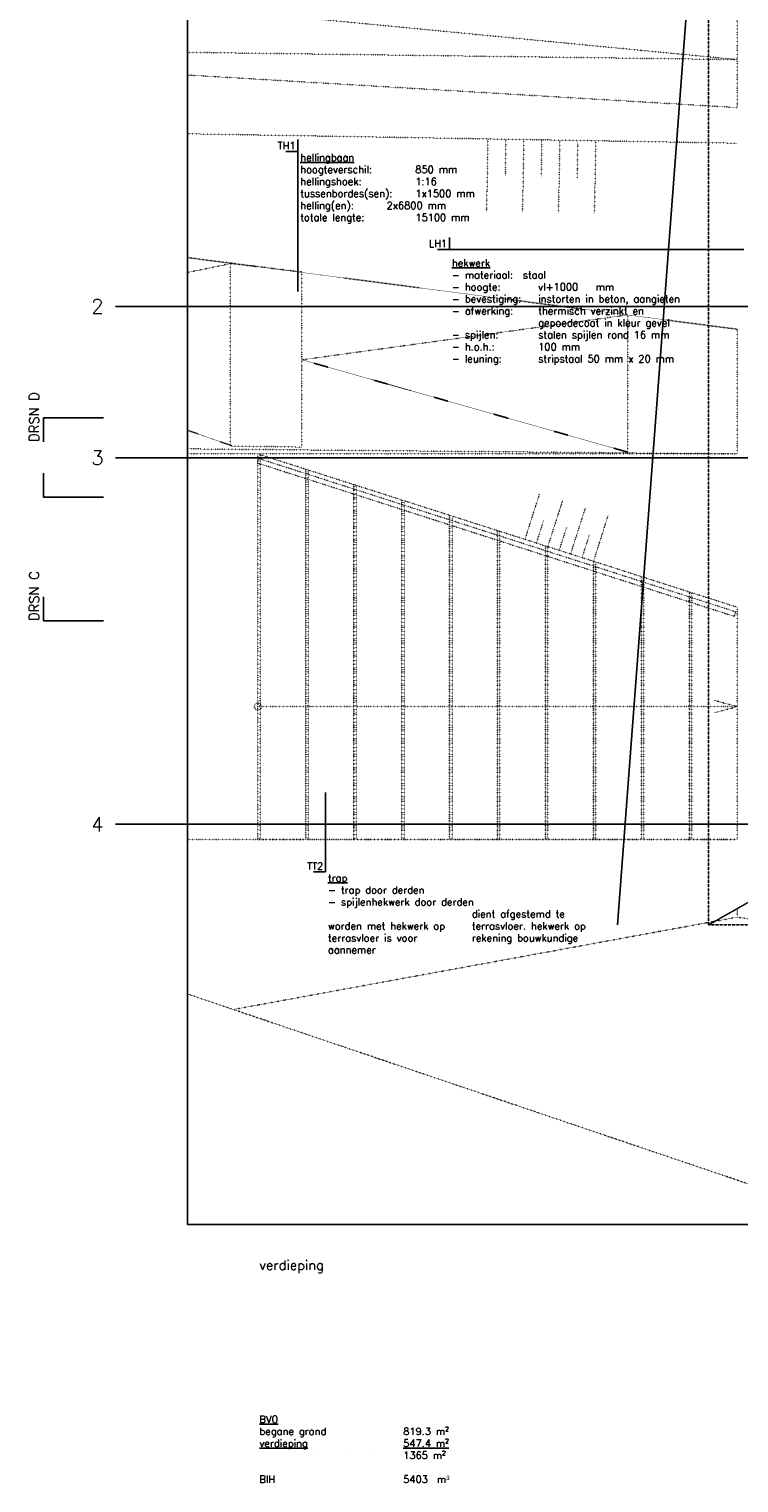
# Model space of a CAD drawing. Header units: millimetres. Extents: x -41560 to 117593, y -41642 to 17656.
# Tile 17 of 30: x 41624 to 56430, y -32250 to -1909. Entities that reach past the tile are written whole.
import ezdxf
from ezdxf.enums import TextEntityAlignment as Align

# ---------------------------------------------------------------- set-up
doc = ezdxf.new("R2010")
doc.units = ezdxf.units.MM
doc.header["$LTSCALE"] = 0.5
for name, pattern in [('ACAD_ISO07W100', [3, 0, -3]), ('CENTER2', [28.575, 19.05, -3.175, 3.175, -3.175]), ('HIDDEN2', [4.7625, 3.175, -1.5875])]:
    doc.linetypes.add(name, pattern=pattern)
doc.layers.add('hulplijn', color=140, linetype='Continuous', plot=False)
for name, color, linetype in [('inrichting terrein', 7, 'ACAD_ISO07W100'), ('pen 0.05mm', 7, 'Continuous'), ('pen 0.10mm', 6, 'Continuous'), ('pen 0.70mm', 5, 'Continuous'), ('stramien', 9, 'CENTER2'), ('tekst 1.5mm', 210, 'Continuous'), ('tekst 2.0mm', 211, 'Continuous'), ('tekst 3.0mm', 200, 'Continuous'), ('tekstblocks', 6, 'Continuous')]:
    doc.layers.add(name, color=color, linetype=linetype)
doc.styles.add('1.5mm tekst', font='romans.shx', dxfattribs={"height": 1.5})
doc.styles.add('2.0mm tekst', font='romans.shx', dxfattribs={"height": 2})
doc.styles.add('3.0mm tekst', font='romans.shx', dxfattribs={"height": 3})

# ---------------------------------------------------------------- blocks, each defined once
blk = doc.blocks.new('trap entree')
at = {"layer": 'inrichting terrein', "ltscale": 0.5}
for p, q in [((-9950, 0), (-9950, 8045)), ((-8950, 0), (-8950, 7709)), ((-7950, 0), (-7950, 7389)), ((-6950, 0), (-6950, 7069)), ((-5950, 0), (-5950, 6749)), ((-4950, 0), (-4950, 6429)), ((-3950, 0), (-3950, 6109)), ((-2950, 0), (-2950, 5789)), ((-1950, 0), (-1950, 5469)), ((-950, 0), (-950, 5149)), ((0, 2772), (-10000, 2772))]:
    blk.add_line(p, q, dxfattribs=at)
for points in [[(-10000, 0), (-9000, 0), (-9000, 7725), (-10000, 8045)], [(-9000, 0), (-8000, 0), (-8000, 7405), (-9000, 7725)], [(-8000, 0), (-7000, 0), (-7000, 7085), (-8000, 7405)], [(-7000, 0), (-6000, 0), (-6000, 6765), (-7000, 7085)], [(-6000, 0), (-5000, 0), (-5000, 6445), (-6000, 6765)], [(-5000, 0), (-4000, 0), (-4000, 6125), (-5000, 6445)], [(-4000, 0), (-3000, 0), (-3000, 5805), (-4000, 6125)], [(-3000, 0), (-2000, 0), (-2000, 5485), (-3000, 5805)], [(-2000, 0), (-1000, 0), (-1000, 5165), (-2000, 5485)], [(-1000, 0), (0, 0), (0, 4845), (-1000, 5165)]]:
    blk.add_lwpolyline(points, close=True, dxfattribs=at)
blk.add_lwpolyline([(-483, 2902), (0, 2772), (-483, 2643)], dxfattribs=at)
blk.add_circle((-10000, 2772), 75, dxfattribs=at)
blk = doc.blocks.new('1302-stramien-01')
at = {"layer": 'stramien'}
for p, q in [((-13469, -7650), (52270, -7650)), ((-13469, -10810), (52270, -10810)), ((-13469, -18460), (52270, -18460))]:
    blk.add_line(p, q, dxfattribs=at)
at = {"layer": 'tekst 3.0mm', "char_height": 300, "width": 920.58, "attachment_point": 6, "style": '3.0mm tekst'}
for s, insert in [('2', (-13719, -7650)), ('3', (-13719, -10810)), ('4', (-13719, -18460))]:
    blk.add_mtext(s, dxfattribs=dict(at, insert=insert))
blk = doc.blocks.new('doorsnedeaanduiding')
at = {"layer": 'hulplijn'}
for p, q in [((-13969, -11129), (-13969, -11629)), ((-13969, -11629), (-12719, -11629))]:
    blk.add_line(p, q, dxfattribs=at)
at = {"layer": 'pen 0.05mm'}
for p, q in [((-13969, -9976), (-12719, -9976)), ((-13969, -14213), (-12719, -14213))]:
    blk.add_line(p, q, dxfattribs=at)
at = {"layer": 'pen 0.70mm'}
for p, q in [((-13969, -10476), (-13969, -9976)), ((-13969, -13713), (-13969, -14213))]:
    blk.add_line(p, q, dxfattribs=at)
at = {"layer": 'hulplijn', "style": '3.0mm tekst'}
for p in [(29858, 14116), (-14319, -11379), (54620, -11379), (29858, -28179)]:
    blk.add_attdef('A', text='', height=300, dxfattribs=at).set_placement(p, align=Align.MIDDLE_CENTER)
at = {"layer": 'tekst 2.0mm', "char_height": 200, "width": 7941.85, "attachment_point": 1, "rotation": 90, "style": '2.0mm tekst'}
for s, insert in [('DRSN D', (-14269, -10476)), ('DRSN C', (-14269, -14213))]:
    blk.add_mtext(s, dxfattribs=dict(at, insert=insert))
blk = doc.blocks.new('TT02')
at = {"layer": 'hulplijn'}
for points in [[(0, 0), (0, 2.5)], [(0, 0), (-2.5, 0)]]:
    blk.add_lwpolyline(points, dxfattribs=at)
at = {"layer": 'hulplijn', "insert": (-0.5, 0.5), "char_height": 1.5, "attachment_point": 9, "style": '1.5mm tekst'}
blk.add_mtext_dynamic_manual_height_columns('TT2', width=6266.3931, gutter_width=500, heights=[0], dxfattribs=at)
at = {"layer": 'tekst 1.5mm', "insert": (0.5, -0.5), "char_height": 1.5, "width": 59.9125, "attachment_point": 1, "style": '1.5mm tekst'}
blk.add_mtext('\\pt30;{\\Ltrap\\P\\ptz;}- trap door derden\\P- spijlenhekwerk door derden^J^Idient afgestemd te worden met hekwerk op ^Iterrasvloer. hekwerk op terrasvloer is voor ^Irekening bouwkundige aannemer ', dxfattribs=at)
blk = doc.blocks.new('TH01')
at = {"layer": 'hulplijn'}
for points in [[(0, 0), (0, 2.5)], [(0, 0), (-2.5, 0)]]:
    blk.add_lwpolyline(points, dxfattribs=at)
at = {"layer": 'hulplijn', "insert": (-0.5, 0.5), "char_height": 1.5, "attachment_point": 9, "style": '1.5mm tekst'}
blk.add_mtext_dynamic_manual_height_columns('TH1', width=6266.3931, gutter_width=500, heights=[0], dxfattribs=at)
at = {"layer": 'tekst 1.5mm', "insert": (0.5, -0.5), "char_height": 1.5, "width": 59.9125, "attachment_point": 1, "style": '1.5mm tekst'}
blk.add_mtext('{\\Lhellingbaan\\P}hoogteverschil: ^I^I850 mm\\Phellingshoek:^I^I1:16\\Ptussenbordes(sen):^I1x1500 mm\\Phelling(en):^I^I2x6800 mm\\Ptotale lengte:^I^I15100 mm^I', dxfattribs=at)
blk = doc.blocks.new('LH01')
at = {"layer": 'hulplijn'}
for points in [[(0, 0), (0, 2.5)], [(0, 0), (-2.5, 0)]]:
    blk.add_lwpolyline(points, dxfattribs=at)
at = {"layer": 'hulplijn', "insert": (-0.5, 0.5), "char_height": 1.5, "attachment_point": 9, "style": '1.5mm tekst'}
blk.add_mtext_dynamic_manual_height_columns('LH1', width=6266.3931, gutter_width=500, heights=[0], dxfattribs=at)
at = {"layer": 'tekst 1.5mm', "insert": (0.5, -2.06), "char_height": 1.5, "width": 67.9697, "attachment_point": 1, "style": '1.5mm tekst'}
blk.add_mtext('\\pt30;{\\Lhekwerk\\P}- materiaal:  staal\\P\\ptz;- hoogte:^I^Ivl+1000^Imm\\P- bevestiging:^Iinstorten in beton, aangieten\\P- afwerking:^Ithermisch verzinkt en ^J^I^I^Igepoedecoat in kleur gevel\\P- spijlen:^I^Istalen spijlen rond 16 mm \\P- h.o.h.:^I^I100 mm \\P- leuning:^I^Istripstaal 50 mm x 20 mm', dxfattribs=at)

msp = doc.modelspace()

# ---------------------------------------------------------------- linework, layer by layer
at = {"layer": 'hulplijn'}
msp.add_lwpolyline([(44927.4, 6474.3), (107166.3, 6474.3), (107166.3, -26855.7), (44927.4, -26855.7)], close=True, dxfattribs=at)
msp.add_lwpolyline([(55796.3, 4554.3), (53896.3, -20605.7)], dxfattribs=at)
at = {"layer": 'inrichting terrein', "ltscale": 0.5}
for p, q in [((51196.6, -4217.3), (51167.4, -5717)), ((51571.5, -4224.6), (51556.9, -4974.4)), ((51946.4, -4231.9), (51917.2, -5731.6)), ((52321.4, -4239.2), (52306.8, -4989.1)), ((52696.3, -4246.5), (52667.1, -5746.2)), ((53071.2, -4253.8), (53056.6, -5003.7)), ((53446.2, -4261.1), (53416.9, -5760.8)), ((46396.3, -10775.7), (44927.4, -10775.7)), ((51967.7, -12558.5), (52272.5, -11606.1)), ((52443.9, -12710.9), (52748.7, -11758.5)), ((52920.1, -12863.3), (53224.9, -11910.9)), ((53396.3, -13015.7), (53701.1, -12063.3)), ((52205.8, -12634.7), (52358.2, -12158.5)), ((52682, -12787.1), (52834.4, -12310.9)), ((53158.2, -12939.5), (53310.6, -12463.3)), ((56396.3, -18820.7), (44927.4, -18820.7))]:
    msp.add_line(p, q, dxfattribs=at)
for points in [[(56396.3, -1545.7), (56396.3, -3547.4), (44927.4, -2868.5), (44927.4, -865)], [(45816.3, -6793.9), (47316.3, -6977.7), (47316.3, -10633.3), (45816.3, -10609.8)], [(56365.7, -14070.9), (56335.1, -14166.1), (46385.1, -10966.1), (46415.7, -10870.9)]]:
    msp.add_lwpolyline(points, close=True, dxfattribs=at)
for points in [[(56396.3, -2546.6), (44927.4, -1440.2)], [(56396.3, -2546.6), (44927.4, -2395.4)], [(56396.3, -4290.9), (44927.4, -4094.6)], [(44927.4, -10670.3), (56396.3, -10775.7), (56396.3, -8173.8), (44927.4, -6678)], [(45863.4, -6797.1), (44927.4, -6989.6)], [(54116.3, -7873.5), (47316.3, -8811.5), (54116.3, -10739.9)], [(54116.3, -10739.9), (54116.3, -7864.6)], [(44927.4, -10281.1), (45863.4, -10609.8)], [(56396.3, -10775.7), (46396.3, -10775.7)], [(56396.3, -20255.7), (56396.3, -20443.5), (94850.5, -26135.8), (103485.5, -19793.4), (99396.3, -16014.9)], [(45884, -22370.1), (56396.3, -20443.5)], [(44927.4, -22046.2), (59128.3, -26855.7)]]:
    msp.add_lwpolyline(points, dxfattribs=at)
at = {"layer": 'pen 0.10mm', "linetype": 'HIDDEN2'}
msp.add_line((99996.3, 4554.3), (55796.3, -20605.7), dxfattribs=at)
msp.add_lwpolyline([(55796.3, 4554.3), (99996.3, 4554.3), (99996.3, -20605.7), (55796.3, -20605.7)], close=True, dxfattribs=at)
at = {"layer": 'tekst 1.5mm'}
msp.add_lwpolyline([(50393.1, -6508.5), (56531, -6508.5)], dxfattribs=at)
at = {"layer": 'tekstblocks'}
for points in [[(47230.4, -4464.8), (47230.4, -7384.4)], [(47808.6, -19499.9), (47808.6, -17843)]]:
    msp.add_lwpolyline(points, dxfattribs=at)

# ---------------------------------------------------------------- block references
for name, p in [('doorsnedeaanduiding', (55896.3, -45.7)), ('1302-stramien-01', (56896.3, -45.7)), ('trap entree', (56396.3, -18820.7))]:
    msp.add_blockref(name, p)
at = {"xscale": 100, "yscale": 100, "zscale": 100}
msp.add_blockref('LH01', (50393.1, -6508.5), dxfattribs=at)
at = {"layer": 'tekstblocks', "xscale": 100, "yscale": 100, "zscale": 100}
for name, p in [('TH01', (47230.4, -4464.8)), ('TT02', (47808.6, -19499.9))]:
    msp.add_blockref(name, p, dxfattribs=at)

# ---------------------------------------------------------------- texts
at = {"layer": 'tekst 1.5mm', "insert": (46428.5, -30846.9), "char_height": 150, "width": 5950.078, "attachment_point": 1, "style": '1.5mm tekst'}
msp.add_mtext('{\\LBVO}\\Pbegane grond^I^I^I819.3 m²^I\\P{\\Lverdieping^I^I^I^I547.4 m²}^I\\P^I^I^I^I^I1365 m²\\P\\PBIH^I^I^I^I^I5403^I m{\\fArial|b0|i0|c0|p34;³}\\P^I^I^I^I^I^I^I^I', dxfattribs=at)
at = {"layer": 'tekst 2.0mm', "insert": (46427.4, -27605.7), "char_height": 200, "width": 8320.113, "attachment_point": 1, "style": '2.0mm tekst'}
msp.add_mtext('verdieping', dxfattribs=at)

doc.saveas('drawing.dxf')
